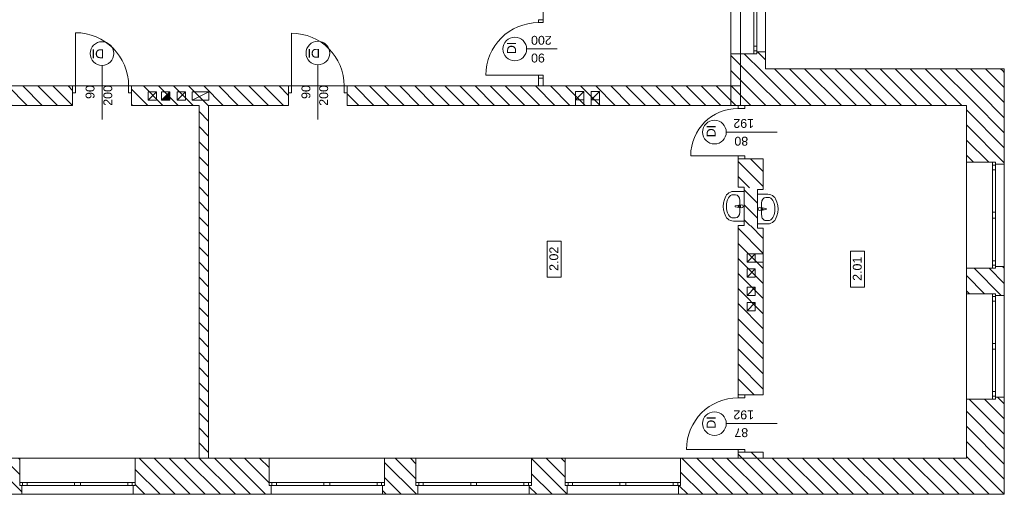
# Model space of a CAD drawing. Header units: millimetres. Extents: x -22225 to 37225, y -49550 to 562.
# Tile 10 of 17: x 20600 to 37225, y -40870 to -32850. Entities that reach past the tile are written whole.
import ezdxf

# ---------------------------------------------------------------- set-up
doc = ezdxf.new("R2010")
doc.units = ezdxf.units.MM
for name, color, linetype, lineweight in [('poziom_3 (1)_7_0_Nr_pióra__81_Nr_pióra__1', 7, 'Continuous', 9), ('poziom_3 (1)_7_2D - Ogólne_Nr_pióra__1', 7, 'Continuous', 9), ('poziom_3 (1)_7_2D - Ogólne_Nr_pióra__19', 7, 'Continuous', 9), ('poziom_3 (1)_7_2D - Ogólne_Nr_pióra__1_Nr_pióra__7', 7, 'Continuous', 9), ('poziom_3 (1)_7_2D - Ogólne_Nr_pióra__7_Nr_pióra__7', 7, 'Continuous', 9), ('poziom_3 (1)_7_2D - Ogólne_Nr_pióra__81_Nr_pióra__1', 7, 'Continuous', 9), ('poziom_3 (1)_7_Defpoints_Nr_pióra__7', 7, 'Continuous', 9), ('poziom_3 (1)_7_Drzwi ArchiCAD_Nr_pióra__27_Nr_pióra__7', 7, 'Continuous', 9), ('poziom_3 (1)_7_Drzwi ArchiCAD_Nr_pióra__81_Nr_pióra__1', 7, 'Continuous', 9), ('poziom_3 (1)_7_Konstrukcja - Stropy_Nr_pióra__81_Nr_pióra__1', 7, 'Continuous', 9), ('poziom_3 (1)_7_Konstrukcja - Ściany zew_Nr_pióra__107_Nr_pióra__11', 7, 'Continuous', 9), ('poziom_3 (1)_7_Konstrukcja - Ściany zew_Nr_pióra__27_Nr_pióra__7', 7, 'Continuous', 9), ('poziom_3 (1)_7_Metryczki pomieszczeń ArchiCADa_Nr_pióra__6_Nr_pióra__5', 7, 'Continuous', 9), ('poziom_3 (1)_7_Okna ArchiCADa_Nr_pióra__101_Nr_pióra__252', 7, 'Continuous', 9), ('poziom_3 (1)_7_Okna ArchiCADa_Nr_pióra__27_Nr_pióra__7', 7, 'Continuous', 9), ('poziom_3 (1)_7_Okna ArchiCADa_Nr_pióra__81_Nr_pióra__1', 7, 'Continuous', 9), ('poziom_3 (1)_7_P_Nr_pióra__250', 7, 'Continuous', 9), ('poziom_3 (1)_7_Znaczniki drzwi ArchiCADa_Nr_pióra__1_Nr_pióra__7', 7, 'Continuous', 9), ('poziom_3 (1)_7_Znaczniki drzwi ArchiCADa_Nr_pióra__2_Nr_pióra__8', 7, 'Continuous', 9), ('poziom_3 (1)_7_Znaczniki drzwi ArchiCADa_Nr_pióra__7_Nr_pióra__7', 7, 'Continuous', 9)]:
    doc.layers.add(name, color=color, linetype=linetype, lineweight=lineweight)
doc.styles.add('GENERATED_STYLE_1', font='arial.ttf')
pattern_1 = [(135, (37225, -40870), (127.2792, 127.2792), [])]

msp = doc.modelspace()

# ---------------------------------------------------------------- hatches: boundary and pattern name
at = {"layer": 'poziom_3 (1)_7_2D - Ogólne_Nr_pióra__1'}
msp.add_hatch(color=256, dxfattribs=at).paths.add_polyline_path([(23135, -34070), (22995, -34210), (23135, -34210)])
at = {"layer": 'poziom_3 (1)_7_2D - Ogólne_Nr_pióra__19'}
msp.add_hatch(color=256, dxfattribs=at).paths.add_polyline_path([(32620, -34299), (32620, -33971), (32603, -33971), (32603, -34299)])
at = {"layer": 'poziom_3 (1)_7_Konstrukcja - Ściany zew_Nr_pióra__107_Nr_pióra__11'}
h = msp.add_hatch(dxfattribs=at)
h.set_pattern_fill('BLOCZKI_CERAMICZNE_0007', color=256, angle=270, style=0, pattern_type=2)
h.set_pattern_definition(pattern_1)
h.paths.add_polyline_path([(32610, -34300), (33195, -33680), (33195, -33395), (33045, -33395), (33045, -33425), (32610, -33425)])
h = msp.add_hatch(dxfattribs=at)
h.set_pattern_fill('BLOCZKI_CERAMICZNE_0007', color=256, angle=270, style=0, pattern_type=2)
h.set_pattern_definition(pattern_1)
h.paths.add_polyline_path([(37225, -33680), (33195, -33680), (32610, -34300), (36585, -34300)])
h = msp.add_hatch(dxfattribs=at)
h.set_pattern_fill('BLOCZKI_CERAMICZNE_0007', color=256, angle=270, style=0, pattern_type=2)
h.set_pattern_definition(pattern_1)
h.paths.add_polyline_path([(37075, -35290), (37225, -35290), (37225, -33680), (36585, -34300), (36585, -35260), (37075, -35260)])
h = msp.add_hatch(dxfattribs=at)
h.set_pattern_fill('BLOCZKI_CERAMICZNE_0007', color=256, angle=270, style=0, pattern_type=2)
h.set_pattern_definition(pattern_1)
h.paths.add_polyline_path([(29360, -33970), (29440, -33970), (29440, -33840), (29360, -33840)])
h = msp.add_hatch(dxfattribs=at)
h.set_pattern_fill('BLOCZKI_CERAMICZNE_0007', color=256, angle=270, style=0, pattern_type=2)
h.set_pattern_definition(pattern_1)
h.paths.add_polyline_path([(6740, -33970), (6740, -34300), (21490, -34300), (21490, -33970)])
h = msp.add_hatch(dxfattribs=at)
h.set_pattern_fill('BLOCZKI_CERAMICZNE_0007', color=256, angle=270, style=0, pattern_type=2)
h.set_pattern_definition(pattern_1)
h.paths.add_polyline_path([(22490, -33970), (22490, -34300), (25140, -34300), (25140, -33970)])
h = msp.add_hatch(dxfattribs=at)
h.set_pattern_fill('BLOCZKI_CERAMICZNE_0007', color=256, angle=270, style=0, pattern_type=2)
h.set_pattern_definition(pattern_1)
h.paths.add_polyline_path([(26130, -34300), (32610, -34300), (32610, -33970), (26130, -33970)])
h = msp.add_hatch(dxfattribs=at)
h.set_pattern_fill('BLOCZKI_CERAMICZNE_0007', color=256, angle=270, style=0, pattern_type=2)
h.set_pattern_definition(pattern_1)
h.paths.add_polyline_path([(23790, -40260), (23790, -34300), (23630, -34300), (23630, -40260)])
h = msp.add_hatch(dxfattribs=at)
h.set_pattern_fill('BLOCZKI_CERAMICZNE_0007', color=256, angle=270, style=0, pattern_type=2)
h.set_pattern_definition([(135, (37225, -39740), (127.279, 127.279), [])])
h.paths.add_polyline_path([(32830, -35680), (33155, -35720), (33155, -35200), (32730, -35200), (32730, -35680)])
h = msp.add_hatch(dxfattribs=at)
h.set_pattern_fill('BLOCZKI_CERAMICZNE_0007', color=256, angle=270, style=0, pattern_type=2)
h.set_pattern_definition([(135, (37325, -40220), (127.279, 127.279), [])])
h.paths.add_polyline_path([(32830, -36330), (33055, -36330), (33055, -35720), (32930, -35680), (32830, -35680)])
h = msp.add_hatch(dxfattribs=at)
h.set_pattern_fill('BLOCZKI_CERAMICZNE_0007', color=256, angle=270, style=0, pattern_type=2)
h.set_pattern_definition(pattern_1)
h.paths.add_polyline_path([(32730, -39190), (33155, -39190), (33155, -36330), (32730, -36330)])
h = msp.add_hatch(dxfattribs=at)
h.set_pattern_fill('BLOCZKI_CERAMICZNE_0007', color=256, angle=270, style=0, pattern_type=2)
h.set_pattern_definition(pattern_1)
h.paths.add_polyline_path([(37225, -37510), (37225, -37020), (37075, -37020), (37075, -37050), (36585, -37050), (36585, -37480), (37075, -37480), (37075, -37510)])
h = msp.add_hatch(dxfattribs=at)
h.set_pattern_fill('BLOCZKI_CERAMICZNE_0007', color=256, angle=270, style=0, pattern_type=2)
h.set_pattern_definition(pattern_1)
h.paths.add_polyline_path([(36585, -40260), (37225, -40870), (37225, -39230), (37075, -39230), (37075, -39260), (36585, -39260)])
h = msp.add_hatch(dxfattribs=at)
h.set_pattern_fill('BLOCZKI_CERAMICZNE_0007', color=256, angle=270, style=0, pattern_type=2)
h.set_pattern_definition(pattern_1)
h.paths.add_polyline_path([(33155, -40260), (33155, -40160), (32730, -40160), (32730, -40260)])
h = msp.add_hatch(dxfattribs=at)
h.set_pattern_fill('BLOCZKI_CERAMICZNE_0007', color=256, angle=270, style=0, pattern_type=2)
h.set_pattern_definition(pattern_1)
h.paths.add_polyline_path([(20635, -40870), (20635, -40720), (20600, -40720), (20600, -40260), (20050, -40260), (20050, -40720), (20015, -40720), (20015, -40870)])
h = msp.add_hatch(dxfattribs=at)
h.set_pattern_fill('BLOCZKI_CERAMICZNE_0007', color=256, angle=270, style=0, pattern_type=2)
h.set_pattern_definition(pattern_1)
h.paths.add_polyline_path([(24845, -40870), (24845, -40720), (24810, -40720), (24810, -40260), (22550, -40260), (22550, -40720), (22515, -40720), (22515, -40870)])
h = msp.add_hatch(dxfattribs=at)
h.set_pattern_fill('BLOCZKI_CERAMICZNE_0007', color=256, angle=270, style=0, pattern_type=2)
h.set_pattern_definition(pattern_1)
h.paths.add_polyline_path([(27325, -40870), (27325, -40720), (27290, -40720), (27290, -40260), (26760, -40260), (26760, -40720), (26725, -40720), (26725, -40870)])
h = msp.add_hatch(dxfattribs=at)
h.set_pattern_fill('BLOCZKI_CERAMICZNE_0007', color=256, angle=270, style=0, pattern_type=2)
h.set_pattern_definition(pattern_1)
h.paths.add_polyline_path([(29845, -40870), (29845, -40720), (29810, -40720), (29810, -40260), (29240, -40260), (29240, -40720), (29205, -40720), (29205, -40870)])
h = msp.add_hatch(dxfattribs=at)
h.set_pattern_fill('BLOCZKI_CERAMICZNE_0007', color=256, angle=270, style=0, pattern_type=2)
h.set_pattern_definition(pattern_1)
h.paths.add_polyline_path([(31725, -40870), (37225, -40870), (36585, -40260), (31760, -40260), (31760, -40720), (31725, -40720)])

# ---------------------------------------------------------------- linework, layer by layer
at = {"layer": 'poziom_3 (1)_7_0_Nr_pióra__81_Nr_pióra__1'}
for p, q in [((32485, -35945), (32499, -35887)), ((32499, -35887), (32522, -35833)), ((32522, -35833), (32537, -35810)), ((32537, -35810), (32555, -35791)), ((32555, -35791), (32576, -35775)), ((32576, -35775), (32600, -35763)), ((32600, -35763), (32626, -35756)), ((32626, -35756), (32652, -35754)), ((32652, -35754), (32830, -35754)), ((32687, -35808), (32652, -35808)), ((32758, -35905), (32758, -36103)), ((32830, -35754), (32830, -36254)), ((33233, -35799), (33055, -35799)), ((33198, -35854), (33233, -35854)), ((33259, -35802), (33233, -35799)), ((33285, -35809), (33259, -35802)), ((33309, -35820), (33285, -35809)), ((33330, -35836), (33309, -35820)), ((33348, -35856), (33330, -35836)), ((33363, -35878), (33348, -35856)), ((33386, -35933), (33363, -35878)), ((32480, -36004), (32485, -35945)), ((32485, -36063), (32480, -36004)), ((32499, -36120), (32485, -36063)), ((32689, -35993), (32742, -35986)), ((32689, -35993), (32689, -35993)), ((32742, -36021), (32689, -36015)), ((32742, -36021), (32742, -36021)), ((32751, -35983), (32793, -35979)), ((32751, -35983), (32751, -35983)), ((32793, -36029), (32751, -36025)), ((32768, -35990), (32753, -35990)), ((32753, -36017), (32768, -36017)), ((32768, -36017), (32768, -35990)), ((32793, -36029), (32793, -36029)), ((33134, -36028), (33092, -36024)), ((33092, -36074), (33134, -36070)), ((33092, -36074), (33092, -36074)), ((33117, -36036), (33132, -36036)), ((33117, -36063), (33117, -36036)), ((33132, -36063), (33117, -36063)), ((33127, -35950), (33127, -36148)), ((33134, -36028), (33134, -36028)), ((33196, -36038), (33143, -36031)), ((33143, -36067), (33196, -36060)), ((33143, -36067), (33143, -36067)), ((33196, -36038), (33196, -36038)), ((33400, -35990), (33386, -35933)), ((33405, -36049), (33400, -35990)), ((33400, -36108), (33405, -36049)), ((32522, -36175), (32499, -36120)), ((32537, -36197), (32522, -36175)), ((32555, -36217), (32537, -36197)), ((32576, -36232), (32555, -36217)), ((32600, -36244), (32576, -36232)), ((32687, -36199), (32652, -36199)), ((33348, -36243), (33363, -36220)), ((33363, -36220), (33386, -36166)), ((33386, -36166), (33400, -36108)), ((32626, -36251), (32600, -36244)), ((32652, -36254), (32626, -36251)), ((32830, -36254), (32652, -36254)), ((33055, -36299), (33233, -36299)), ((33198, -36245), (33233, -36245)), ((33233, -36299), (33259, -36297)), ((33259, -36297), (33285, -36290)), ((33285, -36290), (33309, -36278)), ((33309, -36278), (33330, -36262)), ((33330, -36262), (33348, -36243))]:
    msp.add_line(p, q, dxfattribs=at)
for centre, radius, start, end in [((32690, -36004), 11.2, 97.1389, 262.8611), ((32753, -36004), 21.1, 122.771, 237.229), ((32753, -36004), 13.6, 90, 270), ((32753, -36004), 21.1, 95.1696, 122.771), ((32753, -36004), 21.1, 237.229, 264.8304), ((32793, -36004), 25, 270, 90), ((33092, -36049), 25, 90, 270), ((33132, -36049), 13.6, 270, 90), ((33132, -36049), 21.1, 57.229, 84.8304), ((33132, -36049), 21.1, 275.1696, 302.771), ((33132, -36049), 21.1, 302.771, 57.229), ((33195, -36049), 11.2, 277.1389, 82.8611)]:
    msp.add_arc(centre, radius, start, end, dxfattribs=at)
for centre, major_axis, ratio, start_param, end_param in [((32830, -36004), (0, 304), 0.975758, 1.073821, 2.067771), ((32652, -35905), (0, 96.6), 0.975758, 0, 1.073821), ((32687, -35905), (0, 96.7), 0.731403, 4.712389, 6.283185), ((33198, -35950), (0, 96.7), 0.731403, 0, 1.570796), ((33233, -35950), (0, 96.6), 0.975758, 5.209364, 6.283185), ((33055, -36049), (0, 304), 0.975758, 4.215414, 5.209364), ((32652, -36103), (0, 96.6), 0.975758, 2.067771, 3.141593), ((32687, -36103), (0, 96.7), 0.731403, 3.141593, 4.712389), ((33198, -36148), (0, 96.7), 0.731403, 1.570796, 3.141593), ((33233, -36148), (0, 96.6), 0.975758, 3.141593, 4.215414)]:
    msp.add_ellipse(centre, major_axis=major_axis, ratio=ratio, start_param=start_param, end_param=end_param, dxfattribs=at)
at = {"layer": 'poziom_3 (1)_7_2D - Ogólne_Nr_pióra__1_Nr_pióra__7'}
for p, q in [((29983, -34149), (29983, -34300)), ((30123, -34149), (30123, -34300)), ((30249, -34149), (30249, -34300)), ((30389, -34149), (30389, -34300)), ((33004, -36807), (33155, -36807)), ((33004, -36947), (33155, -36947))]:
    msp.add_line(p, q, dxfattribs=at)
at = {"layer": 'poziom_3 (1)_7_2D - Ogólne_Nr_pióra__1_Nr_pióra__7', "flags": 128}
for points in [[(22911, -34070), (22911, -34210), (22771, -34210), (22771, -34070)], [(23135, -34070), (23135, -34210), (22995, -34210), (22995, -34070)], [(23397, -34070), (23397, -34210), (23257, -34210), (23257, -34070)], [(23792, -34070), (23792, -34210), (23512, -34210), (23512, -34070)], [(30123, -34063), (30123, -34203), (29983, -34203), (29983, -34063)], [(30389, -34063), (30389, -34203), (30249, -34203), (30249, -34063)], [(33021, -36807), (33021, -36947), (32881, -36947), (32881, -36807)], [(33021, -37062), (33021, -37202), (32881, -37202), (32881, -37062)], [(33021, -37370), (33021, -37510), (32881, -37510), (32881, -37370)], [(33021, -37628), (33021, -37768), (32881, -37768), (32881, -37628)]]:
    msp.add_lwpolyline(points, close=True, dxfattribs=at)
at = {"layer": 'poziom_3 (1)_7_2D - Ogólne_Nr_pióra__7_Nr_pióra__7'}
for p, q in [((22911, -34070), (22771, -34210)), ((23135, -34070), (22995, -34210)), ((23397, -34070), (23257, -34210)), ((23792, -34070), (23512, -34210)), ((30123, -34063), (29983, -34203)), ((30389, -34063), (30249, -34203)), ((33021, -36807), (32881, -36947)), ((33021, -37062), (32881, -37202)), ((33021, -37370), (32881, -37510)), ((33021, -37628), (32881, -37768))]:
    msp.add_line(p, q, dxfattribs=at)
at = {"layer": 'poziom_3 (1)_7_2D - Ogólne_Nr_pióra__81_Nr_pióra__1', "flags": 128}
msp.add_lwpolyline([(23135, -34070), (22995, -34210), (23135, -34210)], close=True, dxfattribs=at)
at = {"layer": 'poziom_3 (1)_7_Defpoints_Nr_pióra__7'}
for p, q in [((31502, -34300), (31502, -34300)), ((32730, -34300), (32730, -34300)), ((32845, -34300), (32845, -34300)), ((33624, -34300), (33624, -34300)), ((33625, -34300), (33625, -34300)), ((34165, -34300), (34165, -34300)), ((32730, -35200), (32730, -35200)), ((32730, -35200), (32730, -35200)), ((32730, -35680), (32730, -35680)), ((32730, -35680), (32730, -35680)), ((33155, -35720), (33155, -35720)), ((33189, -35720), (33189, -35720)), ((32730, -36330), (32730, -36330)), ((33155, -36370), (33155, -36370)), ((33625, -40260), (33625, -40260))]:
    msp.add_line(p, q, dxfattribs=at)
at = {"layer": 'poziom_3 (1)_7_Drzwi ArchiCAD_Nr_pióra__27_Nr_pióra__7'}
for p, q in [((29360, -32850), (29440, -32850)), ((29360, -33840), (29440, -33840)), ((21490, -33970), (21490, -34085)), ((22490, -33970), (22490, -34085)), ((25140, -33970), (25140, -34085)), ((26130, -33970), (26130, -34085)), ((32730, -34300), (32845, -34300)), ((32730, -35200), (32845, -35200)), ((32730, -39190), (32845, -39190)), ((32730, -40160), (32845, -40160))]:
    msp.add_line(p, q, dxfattribs=at)
at = {"layer": 'poziom_3 (1)_7_Drzwi ArchiCAD_Nr_pióra__81_Nr_pióra__1'}
for p, q in [((29360, -32900), (29360, -32850)), ((29360, -32850), (29440, -32850)), ((29440, -32900), (29360, -32900)), ((29440, -32850), (29440, -32900)), ((21540, -33970), (21540, -33070)), ((25190, -33970), (25190, -33080)), ((29360, -33790), (28470, -33790)), ((29360, -33840), (29360, -33790)), ((29360, -33790), (29440, -33790)), ((29440, -33840), (29360, -33840)), ((29440, -33790), (29440, -33840)), ((21490, -33970), (21540, -33970)), ((21490, -34085), (21490, -33970)), ((21540, -33970), (21540, -34085)), ((22440, -34085), (22440, -33970)), ((22440, -33970), (22490, -33970)), ((22490, -33970), (22490, -34085)), ((25140, -33970), (25190, -33970)), ((25140, -34085), (25140, -33970)), ((25190, -33970), (25190, -34085)), ((26080, -34085), (26080, -33970)), ((26080, -33970), (26130, -33970)), ((26130, -33970), (26130, -34085)), ((21540, -34085), (21490, -34085)), ((22490, -34085), (22440, -34085)), ((25190, -34085), (25140, -34085)), ((26130, -34085), (26080, -34085)), ((32730, -34350), (32730, -34300)), ((32730, -34300), (32845, -34300)), ((32845, -34350), (32730, -34350)), ((32845, -34300), (32845, -34350)), ((32730, -35150), (31930, -35150)), ((32730, -35200), (32730, -35150)), ((32730, -35150), (32845, -35150)), ((32845, -35200), (32730, -35200)), ((32845, -35150), (32845, -35200)), ((32730, -39240), (32730, -39190)), ((32730, -39190), (32845, -39190)), ((32845, -39190), (32845, -39240)), ((32845, -39240), (32730, -39240)), ((32730, -40110), (31860, -40110)), ((32730, -40160), (32730, -40110)), ((32730, -40110), (32845, -40110)), ((32845, -40160), (32730, -40160)), ((32845, -40110), (32845, -40160))]:
    msp.add_line(p, q, dxfattribs=at)
for centre, radius, start, end in [((29360, -33790), 890, 90, 180), ((21540, -33970), 900, 0, 90), ((25190, -33970), 890, 0, 90), ((32730, -35150), 800, 90, 180), ((32730, -40110), 870, 90, 180)]:
    msp.add_arc(centre, radius, start, end, dxfattribs=at)
at = {"layer": 'poziom_3 (1)_7_Konstrukcja - Stropy_Nr_pióra__81_Nr_pióra__1', "flags": 128}
for points in [[(14250, -30870), (22540, -30870), (23220, -30870), (23220, -29270), (25710, -29270), (25710, -28870), (27110, -28870), (27110, -22930), (31140, -22930), (31140, -23070), (35430, -23070), (35430, -30360), (32770, -30360), (32770, -33970), (14250, -33970)], [(36585, -40260), (5010, -40260), (5010, -33970), (32770, -33970), (32770, -34300), (36585, -34300)]]:
    msp.add_lwpolyline(points, close=True, dxfattribs=at)
at = {"layer": 'poziom_3 (1)_7_Konstrukcja - Ściany zew_Nr_pióra__27_Nr_pióra__7'}
for p, q in [((29360, -32850), (29440, -32850)), ((33195, -33395), (33045, -33395)), ((33045, -33395), (33045, -33425)), ((32995, -33425), (32610, -33425)), ((33045, -33425), (32995, -33425)), ((29360, -33840), (29440, -33840)), ((21490, -33970), (21490, -34085)), ((22490, -33970), (22490, -34085)), ((25140, -33970), (25140, -34085)), ((26130, -33970), (26130, -34085)), ((21490, -34085), (21490, -34300)), ((22490, -34085), (22490, -34300)), ((25140, -34085), (25140, -34300)), ((26130, -34085), (26130, -34300)), ((32730, -34300), (32845, -34300)), ((32845, -34300), (33155, -34300)), ((32730, -35200), (32845, -35200)), ((32845, -35200), (33155, -35200)), ((37025, -35260), (36585, -35260)), ((37075, -35260), (37025, -35260)), ((37075, -35290), (37075, -35260)), ((37225, -35290), (37075, -35290)), ((37025, -37050), (36585, -37050)), ((37075, -37050), (37025, -37050)), ((37225, -37020), (37075, -37020)), ((37075, -37020), (37075, -37050)), ((37025, -37480), (36585, -37480)), ((37075, -37480), (37025, -37480)), ((37075, -37510), (37075, -37480)), ((37225, -37510), (37075, -37510)), ((32730, -39190), (32845, -39190)), ((32845, -39190), (33155, -39190)), ((37225, -39230), (37075, -39230)), ((37075, -39230), (37075, -39260)), ((37025, -39260), (36585, -39260)), ((37075, -39260), (37025, -39260)), ((32730, -40160), (32845, -40160)), ((32845, -40160), (33155, -40160)), ((20600, -40670), (20600, -40260)), ((22550, -40670), (22550, -40260)), ((24810, -40670), (24810, -40260)), ((26760, -40670), (26760, -40260)), ((27290, -40670), (27290, -40260)), ((29240, -40670), (29240, -40260)), ((29810, -40670), (29810, -40260)), ((31760, -40670), (31760, -40260)), ((20600, -40720), (20600, -40670)), ((20635, -40720), (20600, -40720)), ((20635, -40870), (20635, -40720)), ((22515, -40870), (22515, -40720)), ((22515, -40720), (22550, -40720)), ((22550, -40720), (22550, -40670)), ((24810, -40720), (24810, -40670)), ((24845, -40720), (24810, -40720)), ((24845, -40870), (24845, -40720)), ((26725, -40870), (26725, -40720)), ((26725, -40720), (26760, -40720)), ((26760, -40720), (26760, -40670)), ((27290, -40720), (27290, -40670)), ((27325, -40720), (27290, -40720)), ((27325, -40870), (27325, -40720)), ((29205, -40870), (29205, -40720)), ((29205, -40720), (29240, -40720)), ((29240, -40720), (29240, -40670)), ((29810, -40720), (29810, -40670)), ((29845, -40720), (29810, -40720)), ((29845, -40870), (29845, -40720)), ((31725, -40870), (31725, -40720)), ((31725, -40720), (31760, -40720)), ((31760, -40720), (31760, -40670))]:
    msp.add_line(p, q, dxfattribs=at)
at = {"layer": 'poziom_3 (1)_7_Konstrukcja - Ściany zew_Nr_pióra__27_Nr_pióra__7', "flags": 128}
for points in [[(29440, -32850), (29440, -31721)], [(33195, -33680), (33195, -33395)], [(32610, -33425), (32610, -34300)], [(37225, -33680), (33195, -33680)], [(37225, -35290), (37225, -33680)], [(29360, -33840), (29360, -33970)], [(29440, -33970), (29440, -33840)], [(21490, -33970), (6740, -33970)], [(25140, -33970), (22490, -33970)], [(29360, -33970), (26130, -33970)], [(32610, -33970), (29440, -33970)], [(32610, -34300), (32610, -33970)], [(14430, -34300), (21490, -34300)], [(22490, -34300), (23630, -34300)], [(23630, -34300), (23630, -40260)], [(23790, -40260), (23790, -34300)], [(23790, -34300), (25140, -34300)], [(26130, -34300), (32610, -34300)], [(32610, -34300), (36585, -34300)], [(36585, -34300), (36585, -35260)], [(32730, -35200), (32730, -35680)], [(33155, -35200), (33155, -35720)], [(32730, -35680), (32830, -35680)], [(32830, -35680), (32830, -36330)], [(33055, -35720), (33055, -36370)], [(33155, -35720), (33055, -35720)], [(32730, -36330), (32730, -39190)], [(32730, -36330), (32830, -36330)], [(33155, -36370), (33055, -36370)], [(33155, -39190), (33155, -36370)], [(36585, -37050), (36585, -37480)], [(37225, -37510), (37225, -37020)], [(37225, -40870), (37225, -39230)], [(36585, -39260), (36585, -40260)], [(32730, -40160), (32730, -40260)], [(33155, -40260), (33155, -40160)], [(23630, -40260), (22550, -40260)], [(24810, -40260), (23790, -40260)], [(27290, -40260), (26760, -40260)], [(29810, -40260), (29240, -40260)], [(32730, -40260), (31760, -40260)], [(36585, -40260), (33155, -40260)], [(20015, -40870), (20635, -40870)], [(22515, -40870), (24845, -40870)], [(26725, -40870), (27325, -40870)], [(29205, -40870), (29845, -40870)], [(31725, -40870), (37225, -40870)]]:
    msp.add_lwpolyline(points, dxfattribs=at)
at = {"layer": 'poziom_3 (1)_7_Metryczki pomieszczeń ArchiCADa_Nr_pióra__6_Nr_pióra__5'}
for p, q in [((29506, -37200), (29506, -36590)), ((29506, -36590), (29741, -36590)), ((29741, -36590), (29741, -37200)), ((34630, -37370), (34630, -36760)), ((34630, -36760), (34865, -36760)), ((34865, -36760), (34865, -37370)), ((29741, -37200), (29506, -37200)), ((34865, -37370), (34630, -37370))]:
    msp.add_line(p, q, dxfattribs=at)
at = {"layer": 'poziom_3 (1)_7_Okna ArchiCADa_Nr_pióra__101_Nr_pióra__252'}
for p, q in [((33045, -33300), (32995, -33300)), ((32995, -33300), (32995, -33425)), ((33045, -33425), (33045, -33300)), ((37025, -35385), (37025, -35260)), ((37075, -35385), (37025, -35385)), ((37075, -35260), (37075, -35385)), ((37025, -36155), (37025, -36105)), ((37025, -36105), (37075, -36105)), ((37025, -36205), (37025, -36155)), ((37075, -36205), (37025, -36205)), ((37075, -36105), (37075, -36155)), ((37075, -36155), (37075, -36205)), ((37025, -37050), (37025, -36925)), ((37025, -36925), (37075, -36925)), ((37075, -36925), (37075, -37050)), ((37025, -37605), (37025, -37480)), ((37075, -37480), (37075, -37605)), ((37075, -37605), (37025, -37605)), ((37025, -38370), (37025, -38320)), ((37025, -38320), (37075, -38320)), ((37025, -38420), (37025, -38370)), ((37075, -38320), (37075, -38370)), ((37075, -38370), (37075, -38420)), ((37075, -38420), (37025, -38420)), ((37025, -39260), (37025, -39135)), ((37025, -39135), (37075, -39135)), ((37075, -39135), (37075, -39260)), ((20725, -40670), (20600, -40670)), ((20600, -40720), (20725, -40720)), ((20725, -40720), (20725, -40670)), ((21575, -40670), (21525, -40670)), ((21525, -40670), (21525, -40720)), ((21525, -40720), (21575, -40720)), ((21625, -40670), (21575, -40670)), ((21575, -40720), (21625, -40720)), ((21625, -40720), (21625, -40670)), ((22550, -40670), (22425, -40670)), ((22425, -40670), (22425, -40720)), ((22425, -40720), (22550, -40720)), ((24935, -40670), (24810, -40670)), ((24810, -40720), (24935, -40720)), ((24935, -40720), (24935, -40670)), ((25785, -40670), (25735, -40670)), ((25735, -40670), (25735, -40720)), ((25735, -40720), (25785, -40720)), ((25835, -40670), (25785, -40670)), ((25785, -40720), (25835, -40720)), ((25835, -40720), (25835, -40670)), ((26760, -40670), (26635, -40670)), ((26635, -40670), (26635, -40720)), ((26635, -40720), (26760, -40720)), ((27415, -40670), (27290, -40670)), ((27290, -40720), (27415, -40720)), ((27415, -40720), (27415, -40670)), ((28265, -40670), (28215, -40670)), ((28215, -40670), (28215, -40720)), ((28215, -40720), (28265, -40720)), ((28315, -40670), (28265, -40670)), ((28265, -40720), (28315, -40720)), ((28315, -40720), (28315, -40670)), ((29240, -40670), (29115, -40670)), ((29115, -40670), (29115, -40720)), ((29115, -40720), (29240, -40720)), ((29935, -40670), (29810, -40670)), ((29810, -40720), (29935, -40720)), ((29935, -40720), (29935, -40670)), ((30785, -40670), (30735, -40670)), ((30735, -40670), (30735, -40720)), ((30735, -40720), (30785, -40720)), ((30835, -40670), (30785, -40670)), ((30785, -40720), (30835, -40720)), ((30835, -40720), (30835, -40670)), ((31760, -40670), (31635, -40670)), ((31635, -40670), (31635, -40720)), ((31635, -40720), (31760, -40720))]:
    msp.add_line(p, q, dxfattribs=at)
at = {"layer": 'poziom_3 (1)_7_Okna ArchiCADa_Nr_pióra__27_Nr_pióra__7'}
for p, q in [((33045, -33395), (33045, -33425)), ((33045, -33425), (32995, -33425)), ((37075, -35260), (37025, -35260)), ((37075, -35290), (37075, -35260)), ((37075, -37050), (37025, -37050)), ((37075, -37020), (37075, -37050)), ((37075, -37480), (37025, -37480)), ((37075, -37510), (37075, -37480)), ((37075, -39230), (37075, -39260)), ((37075, -39260), (37025, -39260)), ((20600, -40720), (20600, -40670)), ((20635, -40720), (20600, -40720)), ((22515, -40720), (22550, -40720)), ((22550, -40720), (22550, -40670)), ((24810, -40720), (24810, -40670)), ((24845, -40720), (24810, -40720)), ((26725, -40720), (26760, -40720)), ((26760, -40720), (26760, -40670)), ((27290, -40720), (27290, -40670)), ((27325, -40720), (27290, -40720)), ((29205, -40720), (29240, -40720)), ((29240, -40720), (29240, -40670)), ((29810, -40720), (29810, -40670)), ((29845, -40720), (29810, -40720)), ((31725, -40720), (31760, -40720)), ((31760, -40720), (31760, -40670))]:
    msp.add_line(p, q, dxfattribs=at)
at = {"layer": 'poziom_3 (1)_7_Okna ArchiCADa_Nr_pióra__81_Nr_pióra__1'}
for p, q in [((32610, -31485), (32610, -33425)), ((33195, -31515), (33195, -33395)), ((32995, -31610), (32995, -33300)), ((33045, -33300), (33045, -31610)), ((33045, -33375), (32995, -33375)), ((36585, -37050), (36585, -35260)), ((37075, -35310), (37025, -35310)), ((37025, -36105), (37025, -35385)), ((37075, -35385), (37075, -36105)), ((37225, -37020), (37225, -35290)), ((37025, -36925), (37025, -36205)), ((37075, -36205), (37075, -36925)), ((37075, -37000), (37025, -37000)), ((36585, -39260), (36585, -37480)), ((37075, -37530), (37025, -37530)), ((37225, -39230), (37225, -37510)), ((37025, -38320), (37025, -37605)), ((37075, -37605), (37075, -38320)), ((37025, -39135), (37025, -38420)), ((37075, -38420), (37075, -39135)), ((37075, -39210), (37025, -39210)), ((22550, -40260), (20600, -40260)), ((26760, -40260), (24810, -40260)), ((29240, -40260), (27290, -40260)), ((31760, -40260), (29810, -40260)), ((20650, -40720), (20650, -40670)), ((21525, -40670), (20725, -40670)), ((20725, -40720), (21525, -40720)), ((22425, -40670), (21625, -40670)), ((21625, -40720), (22425, -40720)), ((22500, -40720), (22500, -40670)), ((24860, -40720), (24860, -40670)), ((25735, -40670), (24935, -40670)), ((24935, -40720), (25735, -40720)), ((26635, -40670), (25835, -40670)), ((25835, -40720), (26635, -40720)), ((26710, -40720), (26710, -40670)), ((27340, -40720), (27340, -40670)), ((28215, -40670), (27415, -40670)), ((27415, -40720), (28215, -40720)), ((29115, -40670), (28315, -40670)), ((28315, -40720), (29115, -40720)), ((29190, -40720), (29190, -40670)), ((29860, -40720), (29860, -40670)), ((30735, -40670), (29935, -40670)), ((29935, -40720), (30735, -40720)), ((31635, -40670), (30835, -40670)), ((30835, -40720), (31635, -40720)), ((31710, -40720), (31710, -40670)), ((22515, -40870), (20635, -40870)), ((26725, -40870), (24845, -40870)), ((29205, -40870), (27325, -40870)), ((31725, -40870), (29845, -40870))]:
    msp.add_line(p, q, dxfattribs=at)
at = {"layer": 'poziom_3 (1)_7_P_Nr_pióra__250'}
for p, q in [((32830, -35680), (32730, -35680)), ((32830, -36330), (32830, -35680)), ((33055, -35720), (33155, -35720)), ((32730, -36330), (32830, -36330))]:
    msp.add_line(p, q, dxfattribs=at)
at = {"layer": 'poziom_3 (1)_7_Znaczniki drzwi ArchiCADa_Nr_pióra__1_Nr_pióra__7'}
for p, q in [((29160, -33345), (29675, -33345)), ((21990, -33622), (21990, -34535)), ((25635, -33614), (25635, -34535)), ((32530, -34750), (33390, -34750)), ((32530, -39675), (33390, -39675))]:
    msp.add_line(p, q, dxfattribs=at)
at = {"layer": 'poziom_3 (1)_7_Znaczniki drzwi ArchiCADa_Nr_pióra__2_Nr_pióra__8'}
for centre, start, end in [((21990, -33422), 0, 180), ((25635, -33414), 0, 180), ((28960, -33345), 90, 270), ((28960, -33345), 270, 90), ((25635, -33414), 180, 0), ((21990, -33422), 180, 0), ((32330, -34750), 90, 270), ((32330, -34750), 270, 90), ((32330, -39675), 90, 270), ((32330, -39675), 270, 90)]:
    msp.add_arc(centre, 200, start, end, dxfattribs=at)

# ---------------------------------------------------------------- texts
at = {"layer": 'poziom_3 (1)_7_Metryczki pomieszczeń ArchiCADa_Nr_pióra__6_Nr_pióra__5', "char_height": 150, "attachment_point": 1, "rotation": 90, "style": 'GENERATED_STYLE_1'}
for s, insert in [('\\A1;2.02', (29543, -37094)), ('\\A1;2.01', (34667, -37263))]:
    msp.add_mtext(s, dxfattribs=dict(at, insert=insert))
at = {"layer": 'poziom_3 (1)_7_Znaczniki drzwi ArchiCADa_Nr_pióra__7_Nr_pióra__7', "char_height": 150, "attachment_point": 7, "style": 'GENERATED_STYLE_1'}
for s, insert, rotation in [('\\A1;200', (29583, -33121), 180), ('\\A1;DI', (22025, -33351), 180), ('\\A1;DI', (25670, -33343), 180), ('\\A1;DI', (28980, -33432), 90), ('\\A1;90', (29467, -33421), 180), ('\\A1;90', (21865, -34189), 90), ('\\A1;200', (22165, -34305), 90), ('\\A1;90', (25510, -34189), 90), ('\\A1;200', (25810, -34305), 90), ('\\A1;192', (33000, -34526), 180), ('\\A1;DI', (32350, -34837), 90), ('\\A1;80', (32900, -34826), 180), ('\\A1;192', (33000, -39451), 180), ('\\A1;DI', (32350, -39762), 90), ('\\A1;87', (32900, -39751), 180)]:
    msp.add_mtext(s, dxfattribs=dict(at, insert=insert, rotation=rotation))

doc.saveas('drawing.dxf')
